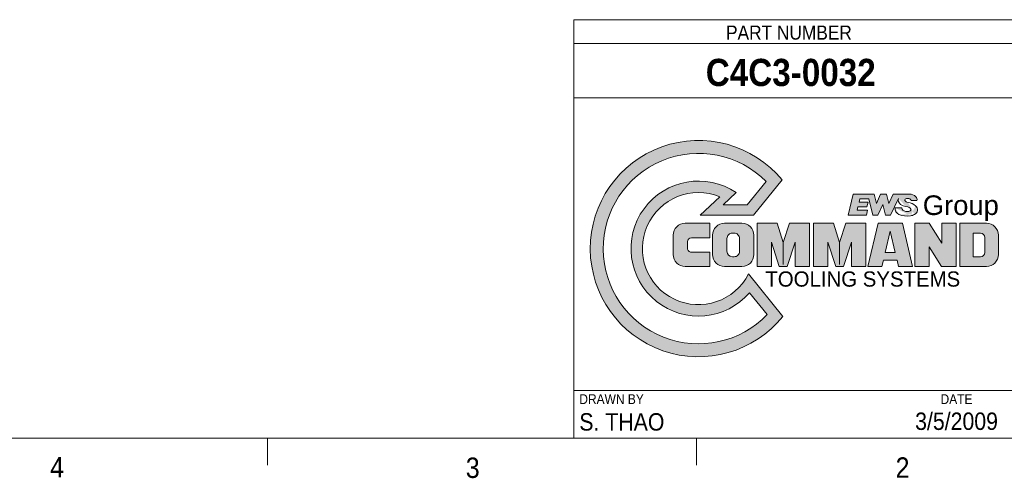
# Model space of a CAD drawing. Header units: inches. Extents: x 0.5 to 16.5, y 0.2 to 10.8.
# Tile 2 of 12: x 9.3 to 13.9, y 0.2 to 2.3. Entities that reach past the tile are written whole.
import ezdxf

# ---------------------------------------------------------------- set-up
doc = ezdxf.new("R2010")
doc.units = ezdxf.units.IN
doc.header["$MEASUREMENT"] = 0
doc.linetypes.add('CENTERX2', pattern=[0.7999999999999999, 0.5, -0.1, 0.1, -0.1])
doc.layers.add('FORMAT', color=7, linetype='Continuous')
doc.styles.add('SLDTEXTSTYLE1', font='GOTHIC.TTF', dxfattribs={"width": 0.913})
doc.styles.add('SLDTEXTSTYLE2', font='GOTHICB.TTF', dxfattribs={"width": 0.913})
doc.styles.add('SLDTEXTSTYLE3', font='MICROSS.TTF')
doc.styles.add('SLDTEXTSTYLE4', font='Brock')

# ---------------------------------------------------------------- blocks, each defined once
blk = doc.blocks.new('Block1')
at = {"linetype": 'Continuous'}
h = blk.add_hatch(color=7, dxfattribs=at)
edge = h.paths.add_edge_path(flags=0)
edge.add_arc((26.7, 22.6), 10.3, 67.67532192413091, 333.0646376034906, ccw=False)
edge.add_line((30.61250263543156, 32.12797581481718), (27.00079075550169, 28.76000000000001))
edge.add_line((27.00079075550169, 28.76000000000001), (36.83530790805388, 28.76000000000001))
edge.add_line((36.83530790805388, 28.76000000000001), (42.06039688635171, 35.21244752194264))
edge.add_arc((26.7, 22.6), 19.875, 39.38947500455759, 321.1997630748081)
edge.add_line((42.18929055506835, 10.14618519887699), (35.88263665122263, 17.93425417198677))
edge = h.paths.add_edge_path(flags=0)
edge.add_line((31.23771008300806, 30.66000000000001), (33.62496356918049, 32.88614989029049))
edge.add_arc((26.7, 22.6), 12.4, 56.05030493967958, 319.2194804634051)
edge.add_line((36.08949295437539, 14.50077645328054), (39.33545535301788, 10.49234671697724))
edge.add_arc((26.7, 22.6), 17.5, 44.76702876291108, 316.22200673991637, ccw=False)
edge.add_line((39.12458184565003, 34.92395090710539), (35.67170248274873, 30.66))
edge.add_line((35.67170248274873, 30.66), (31.23771008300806, 30.66000000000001))
h = blk.add_hatch(color=7, dxfattribs=at)
edge = h.paths.add_edge_path(flags=0)
edge.add_line((22.04999999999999, 25.05000000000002), (22.04999999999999, 21.50000000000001))
edge.add_arc((24.24999999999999, 21.50000000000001), 2.199999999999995, 179.9999999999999, 269.9999999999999)
edge.add_line((24.24999999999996, 19.30000000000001), (28.77999999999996, 19.30000000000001))
edge.add_line((28.77999999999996, 19.30000000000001), (28.77999999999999, 21.95000000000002))
edge.add_line((28.77999999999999, 21.95000000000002), (25.39999999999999, 21.95000000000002))
edge.add_arc((25.39999999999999, 22.65000000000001), 0.699999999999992, 179.9999999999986, 270, ccw=False)
edge.add_line((24.69999999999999, 22.65000000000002), (24.69999999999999, 23.90000000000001))
edge.add_arc((25.39999999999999, 23.90000000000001), 0.700000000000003, 89.9999999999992, 180, ccw=False)
edge.add_line((25.39999999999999, 24.60000000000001), (28.78, 24.6))
edge.add_line((28.78, 24.6), (28.77999999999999, 27.25000000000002))
edge.add_line((28.77999999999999, 27.25000000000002), (24.24999999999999, 27.25000000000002))
edge.add_arc((24.24999999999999, 25.05), 2.200000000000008, 90, 179.9999999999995)
h = blk.add_hatch(color=7, dxfattribs=at)
edge = h.paths.add_edge_path(flags=0)
edge.add_arc((34.67999999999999, 25.05), 2.200000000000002, 5.59777623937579e-13, 90.00000000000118)
edge.add_line((34.67999999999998, 27.24999999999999), (31.48000000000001, 27.24999999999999))
edge.add_arc((31.48, 25.05), 2.200000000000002, 89.99999999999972, 180.0000000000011)
edge.add_line((29.27999999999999, 25.04999999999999), (29.27999999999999, 21.50000000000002))
edge.add_arc((31.48, 21.50000000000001), 2.200000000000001, 179.9999999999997, 270.0000000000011)
edge.add_line((31.48000000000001, 19.3), (34.67999999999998, 19.3))
edge.add_arc((34.67999999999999, 21.50000000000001), 2.200000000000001, 270.0000000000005, 360.0000000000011)
edge.add_line((36.88, 21.50000000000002), (36.88, 25.04999999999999))
edge = h.paths.add_edge_path(flags=0)
edge.add_line((32.92999999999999, 25.45000000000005), (33.22999999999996, 25.45000000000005))
edge.add_arc((33.23, 24.45000000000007), 0.9999999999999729, -1.8189894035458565e-12, 90.0000000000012, ccw=False)
edge.add_line((34.22999999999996, 24.45000000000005), (34.22999999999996, 22.10000000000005))
edge.add_arc((33.23, 22.10000000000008), 0.9999999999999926, 269.99999999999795, 359.9999999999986, ccw=False)
edge.add_line((33.22999999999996, 21.10000000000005), (32.92999999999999, 21.10000000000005))
edge.add_arc((32.92999999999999, 22.10000000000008), 1.00000000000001, 180.0000000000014, 270, ccw=False)
edge.add_line((31.92999999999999, 22.10000000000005), (31.92999999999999, 24.45000000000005))
edge.add_arc((32.92999999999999, 24.45000000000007), 0.9999999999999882, 89.9999999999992, 180.000000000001, ccw=False)
for points in [[(42.27999999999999, 23.69999999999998), (41.16068929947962, 27.24999999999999), (37.47999999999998, 27.24999999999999), (37.47999999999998, 19.30000000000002), (40.13, 19.30000000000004), (40.12999999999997, 23.8000000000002), (41.5488445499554, 19.30000000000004), (43.0111554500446, 19.30000000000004), (44.42999999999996, 23.80000000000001), (44.42999999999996, 19.30000000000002), (47.07999999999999, 19.30000000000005), (47.07999999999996, 27.24999999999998), (43.39931070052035, 27.24999999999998)], [(52.62999999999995, 23.70000000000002), (51.51068929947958, 27.25000000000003), (47.82999999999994, 27.25000000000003), (47.82999999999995, 19.30000000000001), (50.48000000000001, 19.30000000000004), (50.48000000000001, 23.80000000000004), (51.89884454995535, 19.30000000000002), (53.36115545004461, 19.30000000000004), (54.77999999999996, 23.80000000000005), (54.77999999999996, 19.30000000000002), (57.43000000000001, 19.30000000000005), (57.42999999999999, 27.25000000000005), (53.74931070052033, 27.25000000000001)], [(66.42999999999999, 19.30000000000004), (69.08, 19.30000000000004), (69.07999999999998, 22.95000000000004), (71.36077313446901, 19.30000000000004), (74.03, 19.30000000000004), (74.03, 27.25000000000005), (71.38, 27.25000000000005), (71.38000000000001, 23.60000000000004), (69.09922686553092, 27.25000000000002), (66.42999999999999, 27.25000000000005)]]:
    blk.add_hatch(color=7, dxfattribs=at).paths.add_polyline_path(points, flags=0)
h = blk.add_hatch(color=7, dxfattribs=at)
h.paths.add_polyline_path([(57.82999999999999, 19.30000000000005), (60.39837196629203, 19.30000000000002), (60.68093445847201, 20.50000000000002), (63.17906554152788, 20.50000000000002), (63.46162803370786, 19.30000000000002), (66.03, 19.30000000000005), (64.15802348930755, 27.25000000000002), (59.70197651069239, 27.25000000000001)], flags=0)
h.paths.add_polyline_path([(62.84940930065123, 21.90000000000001), (61.01059069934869, 21.90000000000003), (61.92999999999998, 25.80459169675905)], flags=0)
h = blk.add_hatch(color=7, dxfattribs=at)
edge = h.paths.add_edge_path(flags=0)
edge.add_line((74.68, 19.30000000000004), (79.57999999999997, 19.30000000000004))
edge.add_arc((79.57999999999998, 21.50000000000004), 2.200000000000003, 270.0000000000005, 360.0000000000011)
edge.add_line((81.78, 21.50000000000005), (81.78, 25.05000000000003))
edge.add_arc((79.57999999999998, 25.05000000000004), 2.200000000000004, 5.59777623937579e-13, 90.00000000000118)
edge.add_line((79.57999999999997, 27.25000000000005), (74.67999999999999, 27.25000000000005))
edge.add_line((74.67999999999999, 27.25000000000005), (74.68, 19.30000000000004))
edge = h.paths.add_edge_path(flags=0)
edge.add_arc((78.47999999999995, 21.90000000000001), 0.8000000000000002, 269.9999999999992, 359.99999999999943, ccw=False)
edge.add_line((78.47999999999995, 21.1), (77.18, 21.10000000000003))
edge.add_line((77.18, 21.10000000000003), (77.18, 25.45000000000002))
edge.add_line((77.18, 25.45000000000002), (78.47999999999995, 25.44999999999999))
edge.add_arc((78.47999999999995, 24.65), 0.7999999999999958, -6.252776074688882e-13, 89.9999999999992, ccw=False)
edge.add_line((79.27999999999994, 24.65), (79.27999999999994, 21.90000000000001))
at = {"color": 7, "linetype": 'Continuous', "lineweight": 0}
for p, q in [((39.12458184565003, 34.92395090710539), (35.67170248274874, 30.66000000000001)), ((42.0603968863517, 35.21244752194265), (36.83530790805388, 28.76)), ((31.23771008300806, 30.66), (33.62496356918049, 32.88614989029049)), ((27.00079075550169, 28.76), (30.61250263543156, 32.12797581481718)), ((35.67170248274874, 30.66000000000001), (31.23771008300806, 30.66)), ((28.77999999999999, 27.25000000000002), (24.24999999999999, 27.25000000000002)), ((36.83530790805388, 28.76), (27.00079075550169, 28.76)), ((28.78, 24.6), (28.77999999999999, 27.25000000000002)), ((31.48000000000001, 27.25), (34.67999999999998, 27.25)), ((37.47999999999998, 27.24999999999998), (37.47999999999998, 19.30000000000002)), ((41.16068929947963, 27.24999999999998), (37.47999999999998, 27.24999999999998)), ((42.27999999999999, 23.69999999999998), (41.16068929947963, 27.24999999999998)), ((43.39931070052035, 27.24999999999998), (42.27999999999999, 23.69999999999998)), ((47.07999999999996, 27.24999999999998), (43.39931070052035, 27.24999999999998)), ((47.07999999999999, 19.30000000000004), (47.07999999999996, 27.24999999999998)), ((47.82999999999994, 27.25000000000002), (47.82999999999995, 19.30000000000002)), ((51.51068929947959, 27.25000000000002), (47.82999999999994, 27.25000000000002)), ((52.62999999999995, 23.70000000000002), (51.51068929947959, 27.25000000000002)), ((53.74931070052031, 27.25000000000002), (52.62999999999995, 23.70000000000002)), ((57.42999999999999, 27.25000000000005), (53.74931070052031, 27.25000000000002)), ((57.43000000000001, 19.30000000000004), (57.42999999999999, 27.25000000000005)), ((57.82999999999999, 19.30000000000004), (59.70197651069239, 27.25000000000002)), ((59.70197651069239, 27.25000000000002), (64.15802348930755, 27.25000000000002)), ((64.15802348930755, 27.25000000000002), (66.03, 19.30000000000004)), ((66.42999999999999, 19.30000000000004), (66.42999999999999, 27.25000000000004)), ((66.42999999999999, 27.25000000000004), (69.09922686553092, 27.25000000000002)), ((69.09922686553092, 27.25000000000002), (71.38, 23.60000000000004)), ((71.38, 23.60000000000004), (71.38, 27.25000000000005)), ((71.38, 27.25000000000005), (74.03, 27.25000000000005)), ((74.03, 27.25000000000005), (74.03, 19.30000000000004)), ((74.67999999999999, 19.30000000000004), (74.67999999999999, 27.25000000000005)), ((74.67999999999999, 27.25000000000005), (79.57999999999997, 27.25000000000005)), ((32.92999999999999, 25.45000000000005), (33.22999999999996, 25.45000000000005)), ((61.92999999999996, 25.80459169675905), (61.01059069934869, 21.90000000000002)), ((62.84940930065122, 21.90000000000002), (61.92999999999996, 25.80459169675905)), ((77.18, 25.45000000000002), (78.47999999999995, 25.44999999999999)), ((77.18, 25.45000000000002), (77.18, 21.10000000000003)), ((22.04999999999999, 25.05000000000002), (22.04999999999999, 21.50000000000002)), ((24.69999999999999, 22.65000000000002), (24.69999999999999, 23.90000000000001)), ((25.39999999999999, 24.60000000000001), (28.78, 24.6)), ((29.27999999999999, 21.50000000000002), (29.27999999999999, 25.04999999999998)), ((31.92999999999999, 24.45000000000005), (31.92999999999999, 22.10000000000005)), ((34.22999999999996, 24.45000000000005), (34.22999999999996, 22.10000000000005)), ((36.88, 21.50000000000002), (36.88, 25.04999999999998)), ((40.13, 19.30000000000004), (40.12999999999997, 23.80000000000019)), ((40.12999999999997, 23.80000000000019), (41.5488445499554, 19.30000000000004)), ((43.0111554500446, 19.30000000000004), (44.42999999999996, 23.80000000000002)), ((44.42999999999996, 23.80000000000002), (44.42999999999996, 19.30000000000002)), ((50.48000000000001, 19.30000000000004), (50.48000000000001, 23.80000000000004)), ((50.48000000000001, 23.80000000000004), (51.89884454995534, 19.30000000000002)), ((53.36115545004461, 19.30000000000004), (54.77999999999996, 23.80000000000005)), ((54.77999999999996, 23.80000000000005), (54.77999999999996, 19.30000000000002)), ((79.27999999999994, 24.65), (79.27999999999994, 21.90000000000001)), ((81.78, 21.50000000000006), (81.78, 25.05000000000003)), ((28.77999999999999, 21.95000000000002), (25.4, 21.95000000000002)), ((28.77999999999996, 19.30000000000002), (28.77999999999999, 21.95000000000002)), ((61.01059069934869, 21.90000000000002), (62.84940930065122, 21.90000000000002)), ((71.36077313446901, 19.30000000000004), (69.08, 22.95000000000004)), ((69.08, 22.95000000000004), (69.08, 19.30000000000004)), ((32.92999999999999, 21.10000000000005), (33.22999999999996, 21.10000000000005)), ((60.68093445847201, 20.50000000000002), (60.39837196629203, 19.30000000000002)), ((63.17906554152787, 20.50000000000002), (60.68093445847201, 20.50000000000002)), ((63.46162803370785, 19.30000000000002), (63.17906554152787, 20.50000000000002)), ((77.18, 21.10000000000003), (78.47999999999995, 21.1)), ((24.24999999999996, 19.30000000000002), (28.77999999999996, 19.30000000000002)), ((31.48000000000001, 19.30000000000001), (34.67999999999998, 19.30000000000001)), ((37.47999999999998, 19.30000000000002), (40.13, 19.30000000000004)), ((41.5488445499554, 19.30000000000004), (43.0111554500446, 19.30000000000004)), ((44.42999999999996, 19.30000000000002), (47.07999999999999, 19.30000000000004)), ((47.82999999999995, 19.30000000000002), (50.48000000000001, 19.30000000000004)), ((51.89884454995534, 19.30000000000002), (53.36115545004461, 19.30000000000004)), ((54.77999999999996, 19.30000000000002), (57.43000000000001, 19.30000000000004)), ((60.39837196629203, 19.30000000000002), (57.82999999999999, 19.30000000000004)), ((66.03, 19.30000000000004), (63.46162803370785, 19.30000000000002)), ((69.08, 19.30000000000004), (66.42999999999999, 19.30000000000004)), ((74.03, 19.30000000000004), (71.36077313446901, 19.30000000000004)), ((74.67999999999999, 19.30000000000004), (79.57999999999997, 19.30000000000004)), ((42.18929055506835, 10.14618519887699), (35.88263665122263, 17.93425417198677)), ((39.33545535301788, 10.49234671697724), (36.08949295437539, 14.50077645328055))]:
    blk.add_line(p, q, dxfattribs=at)
at = {"color": 7, "linetype": 'CENTERX2', "lineweight": 0}
for p, q in [((42.27999999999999, 23.69999999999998), (42.27999999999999, 19.30000000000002)), ((52.62999999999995, 23.70000000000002), (52.62999999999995, 19.30000000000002))]:
    blk.add_line(p, q, dxfattribs=at)
at = {"color": 7, "linetype": 'Continuous', "lineweight": 0}
for centre, radius, start, end in [((26.7, 22.6), 19.87500000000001, 39.38947500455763, 321.1997630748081), ((26.7, 22.6), 17.5, 44.76702876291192, 316.2220067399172), ((26.7, 22.6), 12.4, 56.05030493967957, 319.2194804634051), ((26.7, 22.6), 10.3, 67.67532192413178, 333.0646376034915), ((24.24999999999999, 25.05), 2.200000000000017, 90, 179.9999999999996), ((31.48, 25.05), 2.200000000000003, 89.99999999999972, 180.0000000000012), ((34.67999999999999, 25.05), 2.200000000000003, 4.579998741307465e-13, 90.00000000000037), ((79.57999999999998, 25.05000000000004), 2.200000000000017, 5.59777623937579e-13, 90.00000000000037), ((32.92999999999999, 24.45000000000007), 1, 90, 180.000000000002), ((33.23, 24.45000000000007), 0.9999999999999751, 359.9999999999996, 90.00000000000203), ((78.47999999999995, 24.65), 0.7999999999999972, 2.544443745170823e-13, 90), ((25.39999999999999, 23.90000000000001), 0.7000000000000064, 90, 180), ((25.39999999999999, 22.65000000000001), 0.6999999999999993, 179.9999999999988, 270.0000000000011), ((32.92999999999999, 22.10000000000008), 1.000000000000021, 180.000000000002, 270.0000000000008), ((33.23, 22.10000000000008), 1.000000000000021, 269.9999999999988, 359.9999999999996), ((78.47999999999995, 21.90000000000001), 0.8000000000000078, 270.0000000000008, 2.544443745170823e-13), ((24.24999999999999, 21.50000000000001), 2.200000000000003, 179.9999999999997, 269.9999999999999), ((31.48, 21.50000000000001), 2.200000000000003, 179.9999999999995, 270.0000000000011), ((34.67999999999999, 21.50000000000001), 2.200000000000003, 270.0000000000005, 4.626261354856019e-13), ((79.57999999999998, 21.50000000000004), 2.200000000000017, 270.0000000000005, 3.701009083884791e-13)]:
    blk.add_arc(centre, radius, start, end, dxfattribs=at)
blk = doc.blocks.new('EWS Block')
at = {"linetype": 'Continuous'}
h = blk.add_hatch(color=7, dxfattribs=at)
edge = h.paths.add_edge_path(flags=0)
edge.add_ellipse((33.79363378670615, 18.10400813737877), major_axis=(0.36737571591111, -0.06874440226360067), ratio=0.6160976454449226, start_angle=47.57639443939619, end_angle=275.847992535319)
edge.add_arc((33.59297380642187, 16.27313328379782), 1.610674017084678, 48.420994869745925, 83.01193035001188, ccw=False)
edge.add_arc((34.25830985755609, 17.02307262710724), 0.6081366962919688, -63.07565942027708, 48.42099486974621, ccw=False)
edge.add_arc((33.84625116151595, 17.83443022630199), 1.518133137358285, 278.5785961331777, 296.92434057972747, ccw=False)
edge.add_arc((33.70348498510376, 18.78081858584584), 2.47522932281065, 247.3246456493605, 278.5785961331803, ccw=False)
edge.add_arc((33.03813235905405, 17.18831816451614), 0.7493232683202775, 173.9518602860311, 247.3246456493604, ccw=False)
edge.add_line((32.29298003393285, 17.26726987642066), (33.06353900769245, 17.26726987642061))
edge.add_arc((33.42170836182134, 17.26547941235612), 0.3581738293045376, 179.7135847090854, 208.5501509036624)
edge.add_ellipse((33.6004736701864, 17.10944305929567), major_axis=(-0.5113526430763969, 0.09443767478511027), ratio=0.5384615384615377, start_angle=21.91334940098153, end_angle=281.023765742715)
edge.add_arc((33.64028291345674, 18.51796287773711), 1.123624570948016, 231.2193655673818, 265.52471461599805, ccw=False)
edge.add_arc((33.39032772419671, 18.20686605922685), 0.7245521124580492, 169.7108356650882, 231.2193655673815, ccw=False)
edge.add_line((32.67742725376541, 18.33628276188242), (31.78019237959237, 16.42257047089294))
edge.add_line((31.78019237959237, 16.42257047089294), (31.21220182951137, 16.42257047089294))
edge.add_line((31.21220182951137, 16.42257047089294), (30.89611462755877, 17.64469077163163))
edge.add_line((30.89611462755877, 17.64469077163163), (30.32312935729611, 16.42257047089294))
edge.add_line((30.32312935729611, 16.42257047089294), (29.75513880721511, 16.42257047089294))
edge.add_line((29.75513880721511, 16.42257047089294), (29.29495907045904, 18.27257047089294))
edge.add_line((29.29495907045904, 18.27257047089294), (28.25686729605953, 18.27257047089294))
edge.add_line((28.25686729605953, 18.27257047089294), (28.16337705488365, 17.89757047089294))
edge.add_line((28.16337705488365, 17.89757047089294), (29.20374123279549, 17.89757047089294))
edge.add_line((29.20374123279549, 17.89757047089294), (29.06662221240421, 17.34757047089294))
edge.add_line((29.06662221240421, 17.34757047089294), (28.02625803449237, 17.34757047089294))
edge.add_line((28.02625803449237, 17.34757047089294), (27.9327677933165, 16.97257047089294))
edge.add_line((27.9327677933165, 16.97257047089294), (29.13893939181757, 16.97257047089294))
edge.add_line((29.13893939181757, 16.97257047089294), (29.00182037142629, 16.42257047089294))
edge.add_line((29.00182037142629, 16.42257047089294), (26.90340454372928, 16.42257047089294))
edge.add_line((26.90340454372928, 16.42257047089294), (27.50174208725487, 18.82257047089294))
edge.add_line((27.50174208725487, 18.82257047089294), (29.90823972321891, 18.82257047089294))
edge.add_line((29.90823972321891, 18.82257047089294), (30.18262341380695, 17.76169272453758))
edge.add_line((30.18262341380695, 17.76169272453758), (30.63570705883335, 18.82257047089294))
edge.add_line((30.63570705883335, 18.82257047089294), (31.30868559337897, 18.82257047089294))
edge.add_line((31.30868559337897, 18.82257047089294), (31.58306928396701, 17.76169272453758))
edge.add_line((31.58306928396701, 17.76169272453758), (32.08045675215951, 18.82257047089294))
edge.add_line((32.08045675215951, 18.82257047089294), (33.95111482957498, 18.82257047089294))
edge.add_arc((33.95111482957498, 17.80615371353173), 1.016416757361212, 45.102261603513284, 89.9999999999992, ccw=False)
edge.add_arc((34.30672189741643, 18.16303242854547), 0.5126124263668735, -10.025484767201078, 45.102261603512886, ccw=False)
edge.add_line((34.81150694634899, 18.07379368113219), (34.13476638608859, 18.07379368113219))
edge.add_arc((33.95986873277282, 18.09011077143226), 0.1756571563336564, 354.6700140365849, 410.0199638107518)
at = {"color": 7, "linetype": 'Continuous', "lineweight": 0}
for p, q in [((27.50174208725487, 18.82257047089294), (26.90340454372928, 16.42257047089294)), ((27.50174208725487, 18.82257047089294), (29.90823972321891, 18.82257047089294)), ((28.16337705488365, 17.89757047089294), (28.25686729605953, 18.27257047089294)), ((28.25686729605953, 18.27257047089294), (29.29495907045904, 18.27257047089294)), ((29.29495907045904, 18.27257047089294), (29.75513880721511, 16.42257047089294)), ((29.90823972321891, 18.82257047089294), (30.18262341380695, 17.76169272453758)), ((30.18262341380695, 17.76169272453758), (30.63570705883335, 18.82257047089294)), ((30.63570705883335, 18.82257047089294), (31.30868559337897, 18.82257047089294)), ((31.30868559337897, 18.82257047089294), (31.58306928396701, 17.76169272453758)), ((31.58306928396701, 17.76169272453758), (32.08045675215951, 18.82257047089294)), ((31.78019237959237, 16.42257047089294), (32.67742725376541, 18.33628276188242)), ((32.08045675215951, 18.82257047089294), (33.95111482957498, 18.82257047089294)), ((27.9327677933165, 16.97257047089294), (28.02625803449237, 17.34757047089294)), ((29.13893939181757, 16.97257047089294), (27.9327677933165, 16.97257047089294)), ((28.02625803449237, 17.34757047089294), (29.06662221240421, 17.34757047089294)), ((29.20374123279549, 17.89757047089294), (28.16337705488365, 17.89757047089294)), ((29.00182037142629, 16.42257047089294), (29.13893939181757, 16.97257047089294)), ((29.06662221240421, 17.34757047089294), (29.20374123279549, 17.89757047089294)), ((30.32312935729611, 16.42257047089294), (30.89611462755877, 17.64469077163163)), ((30.89611462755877, 17.64469077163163), (31.21220182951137, 16.42257047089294)), ((33.06353900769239, 17.26726987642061), (32.29298003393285, 17.26726987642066)), ((34.13476638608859, 18.07379368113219), (34.81150694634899, 18.07379368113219)), ((26.90340454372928, 16.42257047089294), (29.00182037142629, 16.42257047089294)), ((29.75513880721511, 16.42257047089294), (30.32312935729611, 16.42257047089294)), ((31.21220182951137, 16.42257047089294), (31.78019237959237, 16.42257047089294))]:
    blk.add_line(p, q, dxfattribs=at)
for centre, radius, start, end in [((33.39032772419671, 18.20686605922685), 0.7245521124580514, 169.710835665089, 231.2193655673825), ((33.95111482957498, 17.80615371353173), 1.016416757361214, 45.1022616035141, 90), ((33.95986873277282, 18.09011077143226), 0.1756571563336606, 354.6700140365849, 50.01996381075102), ((34.30672189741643, 18.16303242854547), 0.5126124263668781, 349.9745152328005, 45.10226160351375), ((33.03813235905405, 17.18831816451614), 0.7493232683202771, 173.9518602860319, 247.3246456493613), ((33.64028291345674, 18.51796287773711), 1.123624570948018, 231.2193655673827, 265.5247146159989), ((33.42170836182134, 17.26547941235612), 0.3581738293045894, 179.7135847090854, 208.5501509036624), ((33.59297380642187, 16.27313328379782), 1.610674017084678, 48.42099486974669, 83.0119303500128), ((34.25830985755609, 17.02307262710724), 0.6081366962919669, 296.9243405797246, 48.42099486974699), ((33.70348498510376, 18.78081858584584), 2.47522932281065, 247.3246456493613, 278.5785961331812), ((33.84625116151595, 17.83443022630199), 1.518133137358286, 278.5785961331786, 296.9243405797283)]:
    blk.add_arc(centre, radius, start, end, dxfattribs=at)
for centre, major_axis, ratio, start_param, end_param in [((33.79363378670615, 18.10400813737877), (0.3673757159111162, -0.06874440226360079), 0.6160976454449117, 0.8303647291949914, 4.814455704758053), ((33.6004736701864, 17.10944305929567), (-0.5113526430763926, 0.09443767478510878), 0.53846153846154, 0.3824600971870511, 4.904789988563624)]:
    blk.add_ellipse(centre, major_axis=major_axis, ratio=ratio, start_param=start_param, end_param=end_param, dxfattribs=at)

msp = doc.modelspace()

# ---------------------------------------------------------------- linework, layer by layer
at = {"color": 7, "linetype": 'Continuous', "lineweight": 0}
for p, q in [((11.875, 2.321875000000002), (11.875, 0.4000000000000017)), ((11.875, 2.321875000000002), (16.375, 2.321875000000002)), ((11.875, 2.212500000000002), (16.375, 2.212500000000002)), ((11.875, 1.962500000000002), (16.375, 1.962500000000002)), ((11.875, 0.6187500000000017), (16.375, 0.6187500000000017)), ((16.375, 0.4), (0.625, 0.4)), ((10.46875, 0.4000000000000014), (10.46875, 0.2750000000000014)), ((12.4375, 0.4000000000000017), (12.43749999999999, 0.2750000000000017))]:
    msp.add_line(p, q, dxfattribs=at)

# ---------------------------------------------------------------- block references
at = {"color": 7, "linetype": 'Continuous'}
for name, p, xscale, yscale, zscale in [('Block1', (11.77960896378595, 0.705351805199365), 0.025, 0.025, 0.025), ('EWS Block', (12.05781962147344, 0.767579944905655), 0.04, 0.04, 0.04)]:
    msp.add_blockref(name, p, dxfattribs=dict(at, xscale=xscale, yscale=yscale, zscale=zscale))

# ---------------------------------------------------------------- texts
at = {"color": 7, "linetype": 'Continuous', "lineweight": 0}
for s, insert, char_height, attachment_point, style in [('PART NUMBER', (12.86245770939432, 2.295141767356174), 0.065, 2, 'SLDTEXTSTYLE1'), ('C4C3-0032', (12.87081579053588, 2.142026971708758), 0.125, 2, 'SLDTEXTSTYLE2'), ('DRAWN BY', (11.90001336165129, 0.6014538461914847), 0.045, 1, 'SLDTEXTSTYLE1'), ('DATE', (13.55864351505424, 0.601453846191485), 0.045, 1, 'SLDTEXTSTYLE1'), ('S. THAO', (11.90001336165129, 0.5143459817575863), 0.08, 1, 'SLDTEXTSTYLE1'), ('3/5/2009', (13.82217983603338, 0.5173424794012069), 0.08, 3, 'SLDTEXTSTYLE1'), ('4', (9.47012493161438, 0.3126246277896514), 0.09374999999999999, 1, 'SLDTEXTSTYLE1'), ('3', (11.3787703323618, 0.3105200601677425), 0.09374999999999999, 1, 'SLDTEXTSTYLE1'), ('2', (13.35229677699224, 0.3113400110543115), 0.09374999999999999, 1, 'SLDTEXTSTYLE1')]:
    msp.add_mtext(s, dxfattribs=dict(at, insert=insert, char_height=char_height, attachment_point=attachment_point, style=style))
at = {"layer": 'FORMAT', "attachment_point": 1}
for s, insert, char_height, style in [('Group', (13.47690819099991, 1.514699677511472), 0.09000000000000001, 'SLDTEXTSTYLE3'), ('TOOLING SYSTEMS', (12.75410698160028, 1.165563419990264), 0.07, 'SLDTEXTSTYLE4')]:
    msp.add_mtext(s, dxfattribs=dict(at, insert=insert, char_height=char_height, style=style))

doc.saveas('drawing.dxf')
